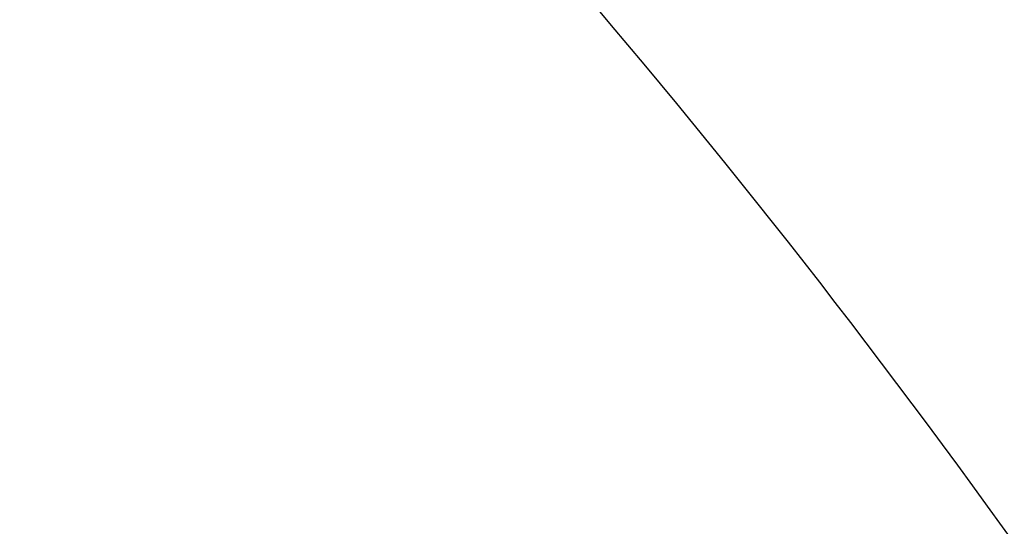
# Model space of a CAD drawing. Header units: millimetres. Extents: x 146 to 697, y 409 to 764.
# Tile 151 of 162: x 618.49 to 621.67, y 650.49 to 652.13. Entities that reach past the tile are written whole.
import ezdxf

# ---------------------------------------------------------------- set-up
doc = ezdxf.new("R2010")
doc.units = ezdxf.units.MM
doc.header["$LTSCALE"] = 65.395
doc.layers.get('0').update_dxf_attribs({"linetype": 'CONTINUOUS'})
doc.layers.add('SP223_018_00_new_view_4_BL38', color=7, linetype='CONTINUOUS')
doc.layers.add('SP223_021_00_new_view_4_BL33', color=7, linetype='CONTINUOUS')

# ---------------------------------------------------------------- blocks, each defined once
blk = doc.blocks.new('TC-9820353_3D')
at = {"layer": 'SP223_018_00_new_view_4_BL38', "color": 9, "linetype": 'Continuous'}
for points, knots in [([(14.5846, 8.5001), (14.0167, 9.51), (12.7884, 11.435), (10.6732, 14.0224), (8.3767, 16.1927), (6.7022, 17.3623), (5.8544, 17.845)], [0, 0, 0, 0, 0.268863, 0.528528, 0.773608, 1, 1, 1, 1]), ([(16.929, -4.9185), (16.9372, -4.1014), (16.8423, -2.4179), (16.2505, 1.0357), (14.7956, 5.355), (12.1474, 10.1075), (9.8137, 12.8855), (8.5361, 14.0848)], [0, 0, 0, 0, 0.115174, 0.236933, 0.493103, 0.753018, 1, 1, 1, 1])]:
    blk.add_open_spline(points, degree=3, knots=knots, dxfattribs=at)
at = {"layer": 'SP223_018_00_new_view_4_BL38', "color": 7, "linetype": 'Continuous'}
blk.add_open_spline([(5.986, 12.0628), (6.5381, 11.6748), (7.617, 10.7816), (9.083, 9.2041), (10.4121, 7.3883), (11.5613, 5.3928), (12.4941, 3.2816), (13.1802, 1.1223), (13.5978, -1.0153), (13.6913, -2.4319), (13.6844, -3.1175)], degree=3, knots=[0, 0, 0, 0, 0.115012, 0.2378, 0.366231, 0.497747, 0.629572, 0.758908, 0.883131, 1, 1, 1, 1], dxfattribs=at)
at = {"layer": 'SP223_021_00_new_view_4_BL33', "color": 7, "linetype": 'Continuous'}
blk.add_open_spline([(3.2459, 10.4902), (3.4608, 10.596), (3.9267, 10.7585), (4.6805, 10.8345), (5.4776, 10.7465), (6.6175, 10.4032), (8.0543, 9.5594), (9.6185, 8.078), (10.9815, 6.2001), (12.0394, 4.0675), (12.7126, 1.844), (12.879, 0.3312), (12.8717, -0.3941)], degree=3, knots=[0, 0, 0, 0, 0.043638, 0.088845, 0.13692, 0.188739, 0.304698, 0.436303, 0.57876, 0.725156, 0.867887, 1, 1, 1, 1], dxfattribs=at)

msp = doc.modelspace()

# ---------------------------------------------------------------- block references
msp.add_blockref('TC-9820353_3D', (610, 640))

doc.saveas('drawing.dxf')
